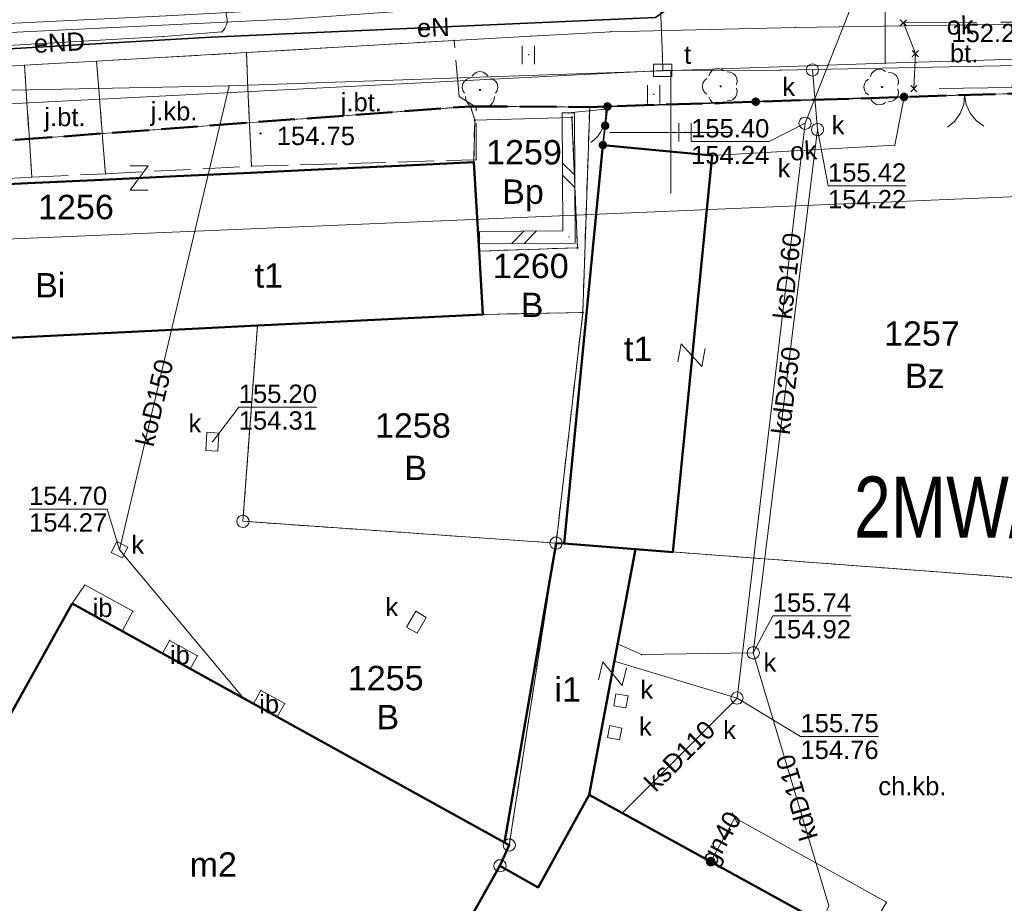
# Model space of a CAD drawing. Header units: metres. Extents: x 6492566 to 6492823, y 5613584 to 5613735.
# Tile 8 of 32: x 6492673 to 6492714, y 5613668 to 5613705. Entities that reach past the tile are written whole.
import ezdxf
from ezdxf.enums import TextEntityAlignment as Align

# ---------------------------------------------------------------- set-up
doc = ezdxf.new("R2010")
doc.units = ezdxf.units.M
for name, pattern in [('L_0_06', [2, 1.5, -0.5]), ('L_2_17', [0]), ('PRZER1-1', [2, 1, -1]), ('PRZER2-1', [3, 2, -1]), ('PRZER3-1', [4, 3, -1])]:
    doc.linetypes.add(name, pattern=pattern)
doc.layers.get('0').update_dxf_attribs({"linetype": 'CONTINUOUS', "lineweight": 18, "true_color": 0x000000})
for name, color, linetype, lineweight in [('GEPPGD', 7, 'CONTINUOUS', 18), ('GEPPHC', 7, 'CONTINUOUS', 18), ('GESBZO', 7, 'CONTINUOUS', 50), ('GESBZO_O', 7, 'CONTINUOUS', 50), ('GESDZI', 7, 'CONTINUOUS', 18), ('GESDZI_O', 7, 'CONTINUOUS', 18), ('GSLDSO', 7, 'CONTINUOUS', 18), ('GSLINK', 7, 'CONTINUOUS', 18), ('GSLINK_O', 7, 'CONTINUOUS', 18), ('GSLKBR', 7, 'CONTINUOUS', 18), ('GSLKFU', 7, 'CONTINUOUS', 18), ('GSLKOG', 7, 'CONTINUOUS', 35), ('GSPPRB', 7, 'CONTINUOUS', 18), ('GSPWPS', 7, 'CONTINUOUS', 13), ('GSPWPS_O', 7, 'CONTINUOUS', 13), ('GSSIIN', 7, 'CONTINUOUS', 18), ('GSSIIN_O', 7, 'CONTINUOUS', 18), ('GSSKOA', 7, 'PRZER3-1', 18), ('GSSKOA_O', 7, 'PRZER3-1', 18), ('GSSKOD', 7, 'PRZER2-1', 18), ('GSSKOD_O', 7, 'PRZER2-1', 18), ('GSSUTR', 7, 'PRZER2-1', 18), ('GULLOB', 7, 'CONTINUOUS', 35), ('GUPIWZ', 7, 'CONTINUOUS', 18), ('GUPIWZ_O', 7, 'CONTINUOUS', 18), ('GUPPRZ', 7, 'CONTINUOUS', 18), ('GUPPRZ_O', 7, 'CONTINUOUS', 18), ('GUPZCP', 7, 'CONTINUOUS', 18), ('OTKU', 7, 'CONTINUOUS', 18), ('OTKU_O', 7, 'CONTINUOUS', 18)]:
    doc.layers.add(name, color=color, linetype=linetype, lineweight=lineweight)
for name, color, linetype, lineweight, true_color in [('GESUZY', 7, 'PRZER1-1', 18, 0x008000), ('GESUZY_O', 7, 'PRZER1-1', 18, 0x008000), ('GSPRDL', 7, 'CONTINUOUS', 18, 0x008000), ('GULEPR', 1, 'CONTINUOUS', 18, 0xff0000), ('GULEPR_O', 1, 'CONTINUOUS', 18, 0xff0000), ('GULGPR', 7, 'CONTINUOUS', 18, 0xbfbf00), ('GULGPR_O', 7, 'CONTINUOUS', 18, 0xbfbf00), ('GULKPR', 7, 'CONTINUOUS', 18, 0x803300), ('GULKPR_O', 7, 'CONTINUOUS', 18, 0x803300), ('GULTPR', 7, 'CONTINUOUS', 18, 0xff9100), ('GUPGZA', 7, 'CONTINUOUS', 18, 0xbfbf00), ('GUPKSD', 7, 'CONTINUOUS', 18, 0x803300), ('GUPKSD_O', 7, 'CONTINUOUS', 18, 0x803300), ('mpzp_linia_zabudowy_nieprzekraczalna', 7, 'L_2_17', 18, 0xd2691e), ('mpzp_linie_rozgraniczajace', 7, 'L_0_06', 50, 0xd2691e)]:
    doc.layers.add(name, color=color, linetype=linetype, lineweight=lineweight, true_color=true_color)
doc.styles.add('Arial', font='Arial.ttf')
doc.styles.add('GEO-INFO', font='Arial')
doc.linetypes.add('L_2_17_SHX', pattern='A,0,-0.25,[5,mdcp Biasa 06 III 2025.shx,S=0.05,R=0,X=0,Y=0],-0.5,[6,mdcp Biasa 06 III 2025.shx,S=0.05,R=0,X=0,Y=0],-0.5,[7,mdcp Biasa 06 III 2025.shx,S=0.05,R=0,X=0,Y=0],-0.5,[8,mdcp Biasa 06 III 2025.shx,S=0.05,R=0,X=0,Y=0],-0.5,-0.5,-0.5,-0.5,-0.5,-0.25', length=4.5)

# ---------------------------------------------------------------- blocks, each defined once
blk = doc.blocks.new('EPPHC')
at = {"color": 0}
blk.add_lwpolyline([(-0.75, 1), (0.75, 1), (-0.75, -1), (0.75, -1)], dxfattribs=at)
blk = doc.blocks.new('SPTRW')
at = {"color": 0}
for points in [[(-0.51332, 0.7233), (-0.51332, -0.7767)], [(0.48668, -0.7767), (0.48668, 0.7233)]]:
    blk.add_lwpolyline(points, dxfattribs=at)
blk = doc.blocks.new('SPDLP')
blk.add_hatch(color=0).paths.add_polyline_path([(0, -0.09), (0.027812, -0.085595), (0.052901, -0.072812), (0.072812, -0.052901), (0.085595, -0.027812), (0.09, 0), (0.085595, 0.027812), (0.072812, 0.052901), (0.052901, 0.072812), (0.027812, 0.085595), (0, 0.09), (-0.027812, 0.085595), (-0.052901, 0.072812), (-0.072812, 0.052901), (-0.085595, 0.027812), (-0.09, 0), (-0.085595, -0.027812), (-0.072812, -0.052901), (-0.052901, -0.072812), (-0.027812, -0.085595)])
at = {"color": 0}
for points in [[(-1.271938, -0.268652), (-1.40916, -0.048001), (-1.462858, 0.20623), (-1.426585, 0.463525), (-1.304695, 0.693003), (-1.11182, 0.867117), (-0.871109, 0.964971)], [(-0.648554, 1.126667), (-0.481106, 1.325358), (-0.255912, 1.454989), (0, 1.5), (0.255912, 1.454989), (0.481106, 1.325358), (0.648554, 1.126667)], [(0.871109, 0.964971), (1.11182, 0.867117), (1.304695, 0.693003), (1.426585, 0.463525), (1.462858, 0.20623), (1.40916, -0.048001), (1.271938, -0.268652)], [(-0.137547, -1.292703), (-0.389802, -1.355024), (-0.648184, -1.327532), (-0.881678, -1.213525), (-1.062258, -1.026689), (-1.168249, -0.78945), (-1.186929, -0.530282)], [(1.186929, -0.530282), (1.168249, -0.78945), (1.062258, -1.026689), (0.881678, -1.213525), (0.648184, -1.327532), (0.389802, -1.355024), (0.137547, -1.292703)]]:
    blk.add_lwpolyline(points, dxfattribs=at)
blk = doc.blocks.new('PROSTOKAT1_5-1_PELNY')
at = {"color": 0}
blk.add_lwpolyline([(0.75, -0.5), (-0.75, -0.5), (-0.75, 0.5), (0.75, 0.5)], close=True, dxfattribs=at)
blk = doc.blocks.new('OKRAG_PELNY')
at = {"color": 0}
blk.add_lwpolyline([(0, 0.5), (0.12941, 0.482963), (0.25, 0.433013), (0.353553, 0.353553), (0.433013, 0.25), (0.482963, 0.12941), (0.5, 0), (0.482963, -0.12941), (0.433013, -0.25), (0.353553, -0.353553), (0.25, -0.433013), (0.12941, -0.482963), (0, -0.5), (-0.12941, -0.482963), (-0.25, -0.433013), (-0.353553, -0.353553), (-0.433013, -0.25), (-0.482963, -0.12941), (-0.5, 0), (-0.482963, 0.12941), (-0.433013, 0.25), (-0.353553, 0.353553), (-0.25, 0.433013), (-0.12941, 0.482963)], close=True, dxfattribs=at)
blk = doc.blocks.new('KWADRAT_NIEPRZEZR')
at = {"color": 0}
blk.add_lwpolyline([(-0.5, -0.5), (0.5, -0.5), (0.5, 0.5), (-0.5, 0.5)], close=True, dxfattribs=at)
blk = doc.blocks.new('KOLO')
blk.add_hatch(color=0).paths.add_polyline_path([(-0.5, 0), (-0.482963, -0.12941), (-0.433013, -0.25), (-0.353553, -0.353553), (-0.25, -0.433013), (-0.12941, -0.482963), (0, -0.5), (0.12941, -0.482963), (0.25, -0.433013), (0.353553, -0.353553), (0.433013, -0.25), (0.482963, -0.12941), (0.5, 0), (0.482963, 0.12941), (0.433013, 0.25), (0.353553, 0.353553), (0.25, 0.433013), (0.12941, 0.482963), (0, 0.5), (-0.12941, 0.482963), (-0.25, 0.433013), (-0.353553, 0.353553), (-0.433013, 0.25), (-0.482963, 0.12941)])
blk = doc.blocks.new('SLBRA')
at = {"color": 0}
for points in [[(1.732051, 1), (1.414214, 0.585786), (1, 0.267949), (0.517638, 0.068148), (0, 0)], [(0, 0), (0.517638, -0.068148), (1, -0.267949), (1.414214, -0.585786), (1.732051, -1)]]:
    blk.add_lwpolyline(points, dxfattribs=at)
blk = doc.blocks.new('POINT')
at = {"color": 0}
blk.add_point((0, 0), dxfattribs=at)
blk = doc.blocks.new('PION_C')
at = {"color": 0}
blk.add_lwpolyline([(0, 0.5), (0, -0.5)], dxfattribs=at)
blk = doc.blocks.new('ODTN_1')
at = {"color": 0}
for points in [[(-1, -0.5), (0, 0.5)], [(0, -0.5), (1, 0.5)]]:
    blk.add_lwpolyline(points, dxfattribs=at)
blk = doc.blocks.new('KTOK04')
at = {"color": 0}
blk.add_lwpolyline([(0, 0), (-0.01711, -0.261052), (-0.068148, -0.517638), (-0.152241, -0.765367), (-0.267949, -1), (-0.413293, -1.217523), (-0.585786, -1.414214), (-0.782477, -1.586707), (-1, -1.732051)], dxfattribs=at)
blk = doc.blocks.new('EPPGS')
at = {"color": 0}
blk.add_lwpolyline([(0, 0.5), (0.154508, 0.475528), (0.293893, 0.404508), (0.404508, 0.293893), (0.475528, 0.154508), (0.5, 0), (0.475528, -0.154508), (0.404508, -0.293893), (0.293893, -0.404508), (0.154508, -0.475528), (0, -0.5), (-0.154508, -0.475528), (-0.293893, -0.404508), (-0.404508, -0.293893), (-0.475528, -0.154508), (-0.5, 0), (-0.475528, 0.154508), (-0.404508, 0.293893), (-0.293893, 0.404508), (-0.154508, 0.475528)], close=True, dxfattribs=at)
blk = doc.blocks.new('EPPGN')
blk.add_hatch(color=0).paths.add_polyline_path([(0, -0.09), (0.027812, -0.085595), (0.052901, -0.072812), (0.072812, -0.052901), (0.085595, -0.027812), (0.09, 0), (0.085595, 0.027812), (0.072812, 0.052901), (0.052901, 0.072812), (0.027812, 0.085595), (0, 0.09), (-0.027812, 0.085595), (-0.052901, 0.072812), (-0.072812, 0.052901), (-0.085595, 0.027812), (-0.09, 0), (-0.085595, -0.027812), (-0.072812, -0.052901), (-0.052901, -0.072812), (-0.027812, -0.085595)])
blk = doc.blocks.new('D_GSPPRB0')
at = {"color": 0, "lineweight": 18}
for points in [[(-0.12726, -0.12726), (0.12726, 0.12726)], [(-0.12726, 0.12726), (0.12726, -0.12726)]]:
    blk.add_lwpolyline(points, dxfattribs=at)

msp = doc.modelspace()

# ---------------------------------------------------------------- linework, layer by layer
at = {"color": 7, "linetype": 'Continuous', "lineweight": 13, "elevation": 100, "flags": 128}
for points in [[(6492700, 5613697.5), (6492700, 5613702.5)], [(6492697.5, 5613700), (6492702.5, 5613700)]]:
    msp.add_lwpolyline(points, dxfattribs=at)
at = {"layer": 'GESBZO', "color": 7, "linetype": 'Continuous', "lineweight": 50, "elevation": 10.18}
for points in [[(6492697.21, 5613699.49), (6492701.69, 5613699.06), (6492700.08, 5613682.8), (6492698.54, 5613682.92), (6492695.62, 5613683.15)], [(6492667.534, 5613697.637), (6492670.58, 5613697.781), (6492673.627, 5613697.924), (6492676.673, 5613698.068), (6492679.72, 5613698.211), (6492682.766, 5613698.355), (6492685.813, 5613698.498), (6492688.859, 5613698.642), (6492691.915, 5613698.785), (6492692.13, 5613695.141), (6492692.283, 5613692.548), (6492689.227, 5613692.396), (6492686.181, 5613692.244), (6492683.044, 5613692.094), (6492680.089, 5613691.941), (6492677.043, 5613691.79), (6492673.997, 5613691.638), (6492670.951, 5613691.487), (6492667.899, 5613691.347), (6492667.694, 5613694.981)], [(6492694.55, 5613669.05), (6492692.99, 5613669.94), (6492693.37, 5613670.79), (6492693.18, 5613670.89), (6492695.29, 5613683.17), (6492695.62, 5613683.15), (6492698.54, 5613682.92), (6492696.64, 5613672.85)], [(6492669.1, 5613669.29), (6492686.99, 5613659.29), (6492692.99, 5613669.94), (6492693.37, 5613670.79), (6492693.18, 5613670.89), (6492675.45, 5613680.69)], [(6492698.202, 5613653.21), (6492686.99, 5613659.29), (6492692.99, 5613669.94), (6492694.55, 5613669.05), (6492696.64, 5613672.85), (6492706.19, 5613667.6), (6492704.133, 5613663.878)]]:
    msp.add_lwpolyline(points, close=True, dxfattribs=at)
at = {"layer": 'GESDZI', "color": 7, "linetype": 'Continuous', "lineweight": 18, "elevation": 10.22}
msp.add_lwpolyline([(6492725.287, 5613701.965), (6492696.667, 5613701.05), (6492691.777, 5613701.078), (6492683.755, 5613700.483), (6492668.373, 5613699.35), (6492667.453, 5613699.336), (6492651.921, 5613698.988)], dxfattribs=at)
for points in [[(6492696.667, 5613701.05), (6492725.287, 5613701.965), (6492723.1, 5613681.071), (6492695.29, 5613683.17), (6492696.385, 5613692.624)], [(6492668.373, 5613699.35), (6492683.755, 5613700.483), (6492691.777, 5613701.078), (6492691.952, 5613700.514), (6492691.915, 5613698.785), (6492692.13, 5613695.141), (6492692.283, 5613692.548), (6492683.044, 5613692.094), (6492667.899, 5613691.347), (6492667.694, 5613694.981), (6492667.453, 5613699.336)], [(6492691.777, 5613701.078), (6492696.667, 5613701.05), (6492696.385, 5613692.624), (6492692.283, 5613692.548), (6492692.13, 5613695.141), (6492696.166, 5613695.278), (6492695.942, 5613700.623), (6492691.952, 5613700.514)], [(6492691.952, 5613700.514), (6492695.942, 5613700.623), (6492696.166, 5613695.278), (6492692.13, 5613695.141), (6492691.915, 5613698.785)], [(6492663.734, 5613669.427), (6492667.694, 5613694.981), (6492667.899, 5613691.347), (6492683.044, 5613692.094), (6492682.449, 5613684.063), (6492695.29, 5613683.17), (6492693.37, 5613670.79), (6492692.99, 5613669.94), (6492686.99, 5613659.29), (6492669.1, 5613669.29)], [(6492683.044, 5613692.094), (6492692.283, 5613692.548), (6492696.385, 5613692.624), (6492695.29, 5613683.17), (6492682.449, 5613684.063)], [(6492695.29, 5613683.17), (6492723.1, 5613681.071), (6492721.537, 5613668.187), (6492718.635, 5613644.265), (6492717.674, 5613642.532), (6492698.202, 5613653.21), (6492686.99, 5613659.29), (6492692.99, 5613669.94), (6492693.37, 5613670.79)]]:
    msp.add_lwpolyline(points, close=True, dxfattribs=at)
at = {"layer": 'GESUZY', "color": 96, "linetype": 'PRZER1-1', "lineweight": 18, "ltscale": 0.5, "true_color": 0x008000, "elevation": 10.08}
msp.add_lwpolyline([(6492725.287, 5613701.965), (6492696.667, 5613701.05), (6492691.777, 5613701.078), (6492683.755, 5613700.483), (6492668.373, 5613699.35), (6492667.453, 5613699.336), (6492651.921, 5613698.988)], dxfattribs=at)
for points in [[(6492696.667, 5613701.05), (6492725.287, 5613701.965), (6492723.1, 5613681.071), (6492695.29, 5613683.17), (6492696.385, 5613692.624)], [(6492668.373, 5613699.35), (6492683.755, 5613700.483), (6492691.777, 5613701.078), (6492691.952, 5613700.514), (6492691.915, 5613698.785), (6492692.13, 5613695.141), (6492692.283, 5613692.548), (6492683.044, 5613692.094), (6492667.899, 5613691.347), (6492667.694, 5613694.981), (6492667.453, 5613699.336)], [(6492691.777, 5613701.078), (6492696.667, 5613701.05), (6492696.385, 5613692.624), (6492692.283, 5613692.548), (6492692.13, 5613695.141), (6492696.166, 5613695.278), (6492695.942, 5613700.623), (6492691.952, 5613700.514)], [(6492691.952, 5613700.514), (6492695.942, 5613700.623), (6492696.166, 5613695.278), (6492692.13, 5613695.141), (6492691.915, 5613698.785)], [(6492663.734, 5613669.427), (6492667.694, 5613694.981), (6492667.899, 5613691.347), (6492683.044, 5613692.094), (6492682.449, 5613684.063), (6492695.29, 5613683.17), (6492693.37, 5613670.79), (6492692.99, 5613669.94), (6492686.99, 5613659.29), (6492669.1, 5613669.29)], [(6492683.044, 5613692.094), (6492692.283, 5613692.548), (6492696.385, 5613692.624), (6492695.29, 5613683.17), (6492682.449, 5613684.063)], [(6492695.29, 5613683.17), (6492723.1, 5613681.071), (6492721.537, 5613668.187), (6492718.635, 5613644.265), (6492717.674, 5613642.532), (6492698.202, 5613653.21), (6492686.99, 5613659.29), (6492692.99, 5613669.94), (6492693.37, 5613670.79)]]:
    msp.add_lwpolyline(points, close=True, dxfattribs=at)
at = {"layer": 'GSLDSO', "color": 7, "linetype": 'Continuous', "lineweight": 18, "elevation": 10.18}
for points in [[(6492692.148, 5613695.94), (6492695.569, 5613695.968), (6492695.54, 5613700.809)], [(6492692.152, 5613695.44), (6492696.071, 5613695.472), (6492696.04, 5613700.811)]]:
    msp.add_lwpolyline(points, dxfattribs=at)
at = {"layer": 'GSLINK', "color": 7, "linetype": 'Continuous', "lineweight": 18, "elevation": 10.18}
for points in [[(6492658.039, 5613701.848), (6492667.67, 5613702.43), (6492670.5, 5613702.58), (6492673.5, 5613702.76), (6492676.45, 5613702.93), (6492682.59, 5613703.28), (6492691.11, 5613703.78), (6492694.263, 5613703.959), (6492697.534, 5613704.137), (6492705.093, 5613704.315), (6492718.62, 5613704.51)], [(6492701.69, 5613699.06), (6492709.178, 5613699.483), (6492709.556, 5613701.462)]]:
    msp.add_lwpolyline(points, dxfattribs=at)
at = {"layer": 'GSLKBR', "color": 7, "linetype": 'Continuous', "lineweight": 18, "elevation": 10.18}
msp.add_lwpolyline([(6492709.556, 5613701.462), (6492714.527, 5613701.621)], dxfattribs=at)
at = {"layer": 'GSLKFU', "color": 7, "linetype": 'Continuous', "lineweight": 18, "elevation": 10.18}
msp.add_lwpolyline([(6492695.79, 5613700.81), (6492697.33, 5613700.96)], dxfattribs=at)
at = {"layer": 'GSLKOG', "color": 7, "linetype": 'Continuous', "lineweight": 35, "elevation": 10.18}
for points in [[(6492709.556, 5613701.462), (6492697.397, 5613701.074)], [(6492697.21, 5613699.49), (6492697.397, 5613701.074)]]:
    msp.add_lwpolyline(points, dxfattribs=at)
at = {"layer": 'GSPPRB', "color": 7, "linetype": 'Continuous', "lineweight": 18}
for p in [(6492681.588, 5613704.132, 10.28), (6492681.785, 5613704.451, 10.28), (6492697.534, 5613704.137, 10.28), (6492705.093, 5613704.315, 10.28), (6492679.19, 5613703.939, 10.28), (6492681.15, 5613703.91, 10.28), (6492691.11, 5613703.78, 10.28), (6492694.263, 5613703.959, 10.28), (6492676.45, 5613702.93, 10.28), (6492682.59, 5613703.28, 10.28), (6492699.647, 5613703.115, 10.28), (6492673.5, 5613702.76, 10.28), (6492704.483, 5613702.565, 10.28), (6492708.786, 5613702.847, 10.28), (6492681.882, 5613701.923, 10.28), (6492691.32, 5613701.48, 10.28), (6492709.556, 5613701.462, 10.28), (6492692.01, 5613701.05, 10.28), (6492697.33, 5613700.96, 10.28), (6492697.397, 5613701.074, 10.28), (6492695.79, 5613700.81, 10.28), (6492697.21, 5613699.49, 10.28), (6492697.21, 5613699.49, 10.28), (6492709.178, 5613699.483, 10.28), (6492692.02, 5613698.89, 10.28), (6492701.69, 5613699.06, 10.28), (6492701.69, 5613699.06, 10.28), (6492682.8, 5613698.62, 10.28), (6492685.813, 5613698.498, 10.28), (6492688.859, 5613698.642, 10.28), (6492673.79, 5613698.18, 10.28), (6492676.673, 5613698.068, 10.28), (6492676.81, 5613698.31, 10.28), (6492679.72, 5613698.211, 10.28), (6492682.766, 5613698.355, 10.28), (6492673.627, 5613697.924, 10.28), (6492692.15, 5613695.69, 10.28), (6492695.82, 5613695.72, 10.28), (6492686.181, 5613692.244, 10.28), (6492689.227, 5613692.396, 10.28), (6492673.997, 5613691.638, 10.28), (6492677.043, 5613691.79, 10.28), (6492680.089, 5613691.941, 10.28), (6492695.62, 5613683.15, 10.28), (6492698.54, 5613682.92, 10.28), (6492700.08, 5613682.8, 10.28), (6492675.966, 5613681.458, 10.28), (6492675.45, 5613680.69, 10.28), (6492677.941, 5613680.373, 10.28), (6492679.441, 5613679.18, 10.28), (6492697.809, 5613679.043, 10.28), (6492680.585, 5613678.551, 10.28), (6492697.675, 5613678.335, 10.28), (6492698.79, 5613678.598, 10.28), (6492683.186, 5613677.129, 10.28), (6492682.525, 5613676.751, 10.28), (6492684.164, 5613676.592, 10.28), (6492696.64, 5613672.85, 10.28), (6492698, 5613672.102, 10.28), (6492693.18, 5613670.89, 10.28), (6492694.55, 5613669.05, 10.28)]:
    msp.add_point(p, dxfattribs=at)
at = {"layer": 'GSSIIN', "color": 7, "linetype": 'Continuous', "lineweight": 18, "elevation": 10.18}
for points in [[(6492675.45, 5613680.69), (6492675.966, 5613681.458), (6492677.941, 5613680.373), (6492677.494, 5613679.562)], [(6492679.148, 5613678.646), (6492679.441, 5613679.18), (6492680.585, 5613678.551), (6492680.29, 5613678.014)], [(6492682.887, 5613676.586), (6492683.186, 5613677.129), (6492684.164, 5613676.592), (6492683.859, 5613676.041)]]:
    msp.add_lwpolyline(points, close=True, dxfattribs=at)
at = {"layer": 'GSSKOA', "color": 7, "linetype": 'PRZER3-1', "lineweight": 18, "ltscale": 0.5, "elevation": 10.18}
for points in [[(6492682.59, 5613703.28), (6492682.8, 5613698.62), (6492692.02, 5613698.89), (6492692.01, 5613701.05), (6492691.32, 5613701.48), (6492691.11, 5613703.78)], [(6492673.5, 5613702.76), (6492673.79, 5613698.18), (6492676.81, 5613698.31), (6492676.45, 5613702.93)], [(6492676.45, 5613702.93), (6492676.81, 5613698.31), (6492682.8, 5613698.62), (6492682.59, 5613703.28)], [(6492670.5, 5613702.58), (6492670.84, 5613698), (6492673.79, 5613698.18), (6492673.5, 5613702.76)]]:
    msp.add_lwpolyline(points, close=True, dxfattribs=at)
at = {"layer": 'GSSKOD', "color": 7, "linetype": 'PRZER2-1', "lineweight": 18, "ltscale": 0.5, "elevation": 10.18}
msp.add_lwpolyline([(6492719.042, 5613647.619), (6492717.55, 5613646.237), (6492715.18, 5613643.9), (6492698.202, 5613653.21), (6492704.133, 5613663.878), (6492706.19, 5613667.6), (6492696.64, 5613672.85), (6492698.54, 5613682.92), (6492700.08, 5613682.8), (6492701.69, 5613699.06)], dxfattribs=at)
at = {"layer": 'GSSUTR', "color": 7, "linetype": 'PRZER2-1', "lineweight": 18, "ltscale": 0.5, "elevation": 10.1}
for points in [[(6492694.159, 5613703.205), (6492694.149, 5613703.185), (6492694.169, 5613703.185)], [(6492699.3, 5613701.589), (6492699.29, 5613701.569), (6492699.31, 5613701.569)], [(6492700.586, 5613700.035), (6492700.576, 5613700.015), (6492700.596, 5613700.015)]]:
    msp.add_lwpolyline(points, close=True, dxfattribs=at)
at = {"layer": 'GULEPR', "color": 1, "linetype": 'Continuous', "lineweight": 18, "true_color": 0xff0000, "elevation": 10.14}
for points in [[(6492703.509, 5613732.138), (6492699.44, 5613731.85), (6492698.85, 5613731.19), (6492699.74, 5613717.5), (6492699.78, 5613715.28), (6492699.64, 5613714.46), (6492700.27, 5613705.98), (6492699.99, 5613705.16), (6492699.36, 5613704.72), (6492681.15, 5613703.91), (6492667.64, 5613703.14), (6492651.879, 5613702.136)], [(6492651.867, 5613703.009), (6492658.39, 5613703.404), (6492684.539, 5613704.668), (6492700.389, 5613705.803), (6492708.29, 5613706.115), (6492722.147, 5613706.3)], [(6492651.863, 5613703.348), (6492652.282, 5613703.376), (6492666.325, 5613704.162), (6492679.305, 5613704.789), (6492697.879, 5613705.796), (6492700.254, 5613705.977)]]:
    msp.add_lwpolyline(points, dxfattribs=at)
msp.add_lwpolyline([(6492665.806, 5613699.57), (6492665.842, 5613699.769), (6492666.135, 5613700.177), (6492665.836, 5613700.363), (6492665.747, 5613702.522, -0.284191), (6492666.334, 5613703.081), (6492672.82, 5613703.573), (6492679.19, 5613703.939), (6492681.588, 5613704.132, 0.308602), (6492681.768, 5613704.825), (6492681.703, 5613712.379), (6492682.19, 5613712.596), (6492682.048, 5613713.024)], format="xyb", dxfattribs=at)
at = {"layer": 'GULGPR', "color": 52, "linetype": 'Continuous', "lineweight": 18, "true_color": 0xbfbf00, "elevation": 10.14}
for points in [[(6492699.71, 5613652.66), (6492708.84, 5613668.45), (6492702.62, 5613671.9)], [(6492702.62, 5613671.9), (6492701.63, 5613670.11)]]:
    msp.add_lwpolyline(points, dxfattribs=at)
at = {"layer": 'GULKPR', "color": 36, "linetype": 'Continuous', "lineweight": 18, "true_color": 0x803300, "elevation": 10.14}
for points in [[(6492708.786, 5613702.847), (6492708.782, 5613706.995), (6492708.36, 5613713.16)], [(6492702.708, 5613676.816), (6492705.499, 5613700.384), (6492708.338, 5613707.566)], [(6492651.892, 5613701.186), (6492653.57, 5613701.233), (6492666.825, 5613701.618), (6492681.882, 5613701.923), (6492708.786, 5613702.847), (6492759.14, 5613704.376)], [(6492703.375, 5613678.671), (6492706.011, 5613700.124), (6492705.799, 5613702.569)], [(6492681.882, 5613701.923), (6492677.39, 5613682.897), (6492682.525, 5613676.751)], [(6492703.375, 5613678.671), (6492698.79, 5613678.598), (6492697.809, 5613679.043)], [(6492702.708, 5613676.816), (6492697.675, 5613678.335)], [(6492706.19, 5613667.6), (6492706.467, 5613668.303), (6492703.375, 5613678.671)], [(6492698, 5613672.102), (6492702.708, 5613676.816)]]:
    msp.add_lwpolyline(points, dxfattribs=at)
at = {"layer": 'GULLOB', "color": 7, "linetype": 'Continuous', "lineweight": 35, "elevation": 10.12}
msp.add_lwpolyline([(6492651.879, 5613702.136), (6492667.64, 5613703.14), (6492681.15, 5613703.91), (6492699.36, 5613704.72), (6492699.99, 5613705.16), (6492700.27, 5613705.98)], dxfattribs=at)
at = {"layer": 'GULTPR', "color": 30, "linetype": 'Continuous', "lineweight": 18, "true_color": 0xff9100, "elevation": 10.14}
for points in [[(6492707.279, 5613732.205), (6492707.752, 5613725.885), (6492708.453, 5613717.527), (6492708.149, 5613717.297), (6492699.272, 5613716.429), (6492699.137, 5613715.702), (6492699.647, 5613703.115), (6492699.661, 5613702.552)], [(6492651.902, 5613700.455), (6492662.881, 5613700.773), (6492663.744, 5613700.715), (6492699.661, 5613702.552), (6492704.483, 5613702.565), (6492732.923, 5613703.125), (6492775.896, 5613703.786), (6492808.811, 5613704.316), (6492809.786, 5613704.239), (6492814.389, 5613703.119), (6492816.121, 5613703.11)]]:
    msp.add_lwpolyline(points, dxfattribs=at)
at = {"layer": 'GUPPRZ_O', "color": 36, "linetype": 'Continuous', "lineweight": 9, "true_color": 0x803300, "elevation": 10.8, "flags": 128}
for points in [[(6492700.828, 5613699.631), (6492704.031, 5613699.631), (6492705.499, 5613700.384)], [(6492709.643, 5613697.818), (6492706.44, 5613697.818), (6492706.011, 5613700.124)], [(6492700.828, 5613699.631), (6492704.031, 5613699.631)], [(6492706.44, 5613697.818), (6492709.643, 5613697.818)], [(6492685.483, 5613688.745), (6492682.28, 5613688.745), (6492681.196, 5613687.324)], [(6492682.28, 5613688.745), (6492685.483, 5613688.745)], [(6492673.681, 5613684.567), (6492676.884, 5613684.567), (6492677.39, 5613682.897)], [(6492673.681, 5613684.567), (6492676.884, 5613684.567)], [(6492707.38, 5613680.185), (6492704.177, 5613680.185), (6492703.375, 5613678.671)], [(6492704.177, 5613680.185), (6492707.38, 5613680.185)], [(6492708.514, 5613675.241), (6492705.311, 5613675.241), (6492702.708, 5613676.816)], [(6492705.311, 5613675.241), (6492708.514, 5613675.241)]]:
    msp.add_lwpolyline(points, dxfattribs=at)
at = {"layer": 'mpzp_linia_zabudowy_nieprzekraczalna', "linetype": 'CONTINUOUS', "lineweight": 18}
msp.add_line((6492720.74, 5613697.65), (6492663.43, 5613695.24), dxfattribs=at)
at = {"layer": 'mpzp_linia_zabudowy_nieprzekraczalna', "linetype": 'L_2_17_SHX', "lineweight": 18}
msp.add_line((6492720.74, 5613697.65), (6492663.43, 5613695.24), dxfattribs=at)
at = {"layer": 'mpzp_linie_rozgraniczajace', "lineweight": 50, "flags": 128}
for points in [[(6492725.287, 5613701.965), (6492696.667, 5613701.05), (6492691.777, 5613701.078)], [(6492663.76, 5613669.41), (6492667.899, 5613691.347), (6492667.453, 5613699.336), (6492668.373, 5613699.35), (6492691.777, 5613701.078)]]:
    msp.add_lwpolyline(points, dxfattribs=at)
at = {"layer": 'OTKU', "color": 7, "linetype": 'PRZER3-1', "lineweight": 18, "elevation": 10.18}
msp.add_lwpolyline([(6492709.53, 5613704.5), (6492714.51, 5613704.53), (6492714.07, 5613703.04), (6492713.99, 5613701.85), (6492709.96, 5613701.8), (6492710.02, 5613703.24)], close=True, dxfattribs=at)

# ---------------------------------------------------------------- block references
at = {"layer": 'GEPPGD', "color": 7, "lineweight": 18, "xscale": 0.5, "yscale": 0.5}
for name, p in [('EPPGN', (6492691.777, 5613701.078, 10.24)), ('EPPGN', (6492696.667, 5613701.05, 10.24)), ('EPPGN', (6492683.755, 5613700.483, 10.24)), ('EPPGN', (6492691.952, 5613700.514, 10.24)), ('EPPGN', (6492695.942, 5613700.623, 10.24)), ('EPPGN', (6492691.915, 5613698.785, 10.24)), ('EPPGN', (6492696.166, 5613695.278, 10.24)), ('EPPGN', (6492692.13, 5613695.141, 10.24)), ('EPPGN', (6492692.283, 5613692.548, 10.24)), ('EPPGN', (6492696.385, 5613692.624, 10.24)), ('EPPGN', (6492683.044, 5613692.094, 10.24)), ('EPPGS', (6492682.449, 5613684.063, 10.24)), ('EPPGS', (6492695.29, 5613683.17, 10.24)), ('EPPGS', (6492693.37, 5613670.79, 10.24)), ('EPPGS', (6492692.99, 5613669.94, 10.24))]:
    msp.add_blockref(name, p, dxfattribs=at)
at = {"layer": 'GEPPHC', "color": 7, "lineweight": 18, "xscale": 0.5, "yscale": 0.5}
msp.add_blockref('EPPHC', (6492678.196, 5613698.139, 10.24), dxfattribs=at)
at = {"layer": 'GEPPHC', "color": 7, "lineweight": 18, "yscale": 0.5}
for p, xscale, rotation in [((6492700.844, 5613690.873, 10.24), 0.4999999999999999, 79.12997181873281), ((6492697.608, 5613677.814, 10.24), 0.5, 76.3431453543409)]:
    msp.add_blockref('EPPHC', p, dxfattribs=dict(at, xscale=xscale, rotation=rotation))
at = {"layer": 'GSLDSO', "color": 7, "lineweight": 18, "xscale": 0.5, "yscale": 0.5}
for name, p, rotation in [('PION_C', (6492695.79, 5613700.81, 10.18), 90.3376922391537), ('ODTN_1', (6492695.805, 5613698.253, 10.18), 90.3376922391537), ('PION_C', (6492692.15, 5613695.69, 10.18), 0.468347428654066), ('ODTN_1', (6492693.973, 5613695.705, 10.18), 0.468347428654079)]:
    msp.add_blockref(name, p, dxfattribs=dict(at, rotation=rotation))
at = {"layer": 'GSLKBR', "color": 7, "lineweight": 18, "xscale": 0.75, "yscale": 0.75, "rotation": 271.8300910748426}
msp.add_blockref('SLBRA', (6492712.041, 5613701.541, 10.18), dxfattribs=at)
at = {"layer": 'GSLKFU', "color": 7, "lineweight": 18, "xscale": 0.75, "yscale": 0.75, "rotation": 5.563208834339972}
msp.add_blockref('KTOK04', (6492697.33, 5613700.96, 10.18), dxfattribs=at)
at = {"layer": 'GSLKOG', "color": 7, "lineweight": 35, "xscale": 0.35, "yscale": 0.35}
for p in [(6492703.476, 5613701.268, 10.18), (6492709.556, 5613701.462, 10.18), (6492697.397, 5613701.074, 10.18), (6492697.397, 5613701.074, 10.18), (6492697.303, 5613700.282, 10.18), (6492697.21, 5613699.49, 10.18)]:
    msp.add_blockref('KOLO', p, dxfattribs=at)
at = {"layer": 'GSPPRB', "color": 7, "linetype": 'Continuous', "lineweight": 18}
for p in [(6492709.53, 5613704.5, 10.28), (6492710.02, 5613703.24, 10.28), (6492709.96, 5613701.8, 10.28)]:
    msp.add_blockref('D_GSPPRB0', p, dxfattribs=at)
at = {"layer": 'GSPRDL', "color": 96, "lineweight": 18, "true_color": 0x008000, "xscale": 0.5, "yscale": 0.5}
msp.add_blockref('SPDLP', (6492692.17, 5613701.75, 10.12), dxfattribs=at)
at = {"layer": 'GSPRDL', "color": 96, "lineweight": 18, "true_color": 0x008000, "xscale": 0.4999999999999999, "yscale": 0.5, "rotation": 89.99999931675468}
for p in [(6492702.039, 5613701.896, 10.12), (6492708.658, 5613701.871, 10.12)]:
    msp.add_blockref('SPDLP', p, dxfattribs=at)
at = {"layer": 'GSPWPS', "color": 7, "lineweight": 13, "xscale": 0.09, "yscale": 0.09}
msp.add_blockref('KOLO', (6492683.173, 5613699.967, 10.08), dxfattribs=at)
at = {"layer": 'GSSUTR', "color": 7, "lineweight": 18, "xscale": 0.5, "yscale": 0.5}
for p in [(6492694.159, 5613703.195, 10.1), (6492699.3, 5613701.579, 10.1), (6492700.586, 5613700.025, 10.1)]:
    msp.add_blockref('SPTRW', p, dxfattribs=at)
at = {"layer": 'GUPGZA', "color": 52, "lineweight": 18, "true_color": 0xbfbf00, "xscale": 0.4, "yscale": 0.4, "rotation": 60.18690660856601}
msp.add_blockref('KOLO', (6492701.63, 5613670.11, 10.16), dxfattribs=at)
at = {"layer": 'GUPIWZ', "color": 7, "lineweight": 18, "yscale": 0.5}
for name, p, xscale, rotation in [('PROSTOKAT1_5-1_PELNY', (6492699.661, 5613702.552, 10.18), 0.5, 180.1654221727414), ('PROSTOKAT1_5-1_PELNY', (6492681.196, 5613687.324, 10.18), 0.5, 86.51646623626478), ('KWADRAT_NIEPRZEZR', (6492677.39, 5613682.897, 10.18), 0.5, 153.125714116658), ('PROSTOKAT1_5-1_PELNY', (6492689.564, 5613679.925, 10.18), 0.5, 239.4533629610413), ('KWADRAT_NIEPRZEZR', (6492697.951, 5613676.707, 10.18), 0.4999999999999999, 170.3796189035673), ('KWADRAT_NIEPRZEZR', (6492697.694, 5613675.394, 10.18), 0.5, 168.1906525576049)]:
    msp.add_blockref(name, p, dxfattribs=dict(at, xscale=xscale, rotation=rotation))
at = {"layer": 'GUPKSD', "color": 36, "lineweight": 18, "true_color": 0x803300, "xscale": 0.5, "yscale": 0.5}
for p in [(6492705.799, 5613702.569, 10.16), (6492705.499, 5613700.384, 10.16), (6492706.011, 5613700.124, 10.16), (6492703.375, 5613678.671, 10.16), (6492702.708, 5613676.816, 10.16)]:
    msp.add_blockref('OKRAG_PELNY', p, dxfattribs=at)
at = {"layer": 'GUPPRZ', "color": 36, "lineweight": 18, "true_color": 0x803300}
for p in [(6492705.499, 5613700.384, 10.16), (6492706.011, 5613700.124, 10.16), (6492681.196, 5613687.324, 10.16), (6492677.39, 5613682.897, 10.16), (6492703.375, 5613678.671, 10.16), (6492702.708, 5613676.816, 10.16)]:
    msp.add_blockref('POINT', p, dxfattribs=at)
at = {"layer": 'GUPPRZ', "color": 52, "lineweight": 18, "true_color": 0xbfbf00}
for p in [(6492702.62, 5613671.9, 10.16), (6492701.63, 5613670.11, 10.16), (6492708.84, 5613668.45, 10.16)]:
    msp.add_blockref('POINT', p, dxfattribs=at)
at = {"layer": 'GUPZCP', "color": 7, "lineweight": 18, "xscale": 0.5, "yscale": 0.5, "rotation": 27.29178666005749}
msp.add_blockref('PION_C', (6492702.62, 5613671.9, 10.16), dxfattribs=at)

# ---------------------------------------------------------------- texts
at = {"layer": 'GESBZO_O', "color": 7, "linetype": 'Continuous', "lineweight": 0, "style": 'GEO-INFO'}
for s, p in [('t1', (6492683.512, 5613694.138, 10.8)), ('t1', (6492698.655, 5613691.131, 10.8)), ('i1', (6492695.765, 5613677.199, 10.8)), ('m2', (6492681.235, 5613670, 10.8))]:
    msp.add_text(s, height=1, dxfattribs=at).set_placement(p, align=Align.MIDDLE)
at = {"layer": 'GESDZI_O', "color": 7, "linetype": 'Continuous', "lineweight": 0, "style": 'GEO-INFO'}
for s, p in [('1259', (6492693.974, 5613699.196, 10.8)), ('1256', (6492675.603, 5613696.951, 10.8)), ('1260', (6492694.253, 5613694.534, 10.8)), ('1257', (6492710.289, 5613691.762, 10.8)), ('1258', (6492689.417, 5613687.993, 10.8)), ('1255', (6492688.304, 5613677.638, 10.8))]:
    msp.add_text(s, height=1, dxfattribs=at).set_placement(p, align=Align.MIDDLE)
at = {"layer": 'GESUZY_O', "color": 96, "linetype": 'Continuous', "lineweight": 0, "true_color": 0x008000, "style": 'GEO-INFO'}
for s, p in [('Bp', (6492693.933, 5613697.429, 10.8)), ('Bi', (6492674.549, 5613693.77, 10.8)), ('B', (6492694.306, 5613692.937, 10.8)), ('Bz', (6492710.409, 5613690.032, 10.8)), ('B', (6492689.533, 5613686.253, 10.8)), ('B', (6492688.388, 5613676.038, 10.8))]:
    msp.add_text(s, height=1, dxfattribs=at).set_placement(p, align=Align.MIDDLE)
at = {"layer": 'GSLINK_O', "color": 7, "linetype": 'Continuous', "lineweight": 0, "style": 'GEO-INFO'}
for rotation, p in [(0.8268, (6492711.857, 5613704.412, 10.8)), (3.2293, (6492705.434, 5613699.271, 10.8))]:
    msp.add_text('ok', height=0.75, rotation=rotation, dxfattribs=at).set_placement(p, align=Align.MIDDLE)
at = {"layer": 'GSPWPS_O', "color": 7, "linetype": 'Continuous', "lineweight": 0, "style": 'GEO-INFO'}
msp.add_text('154.75', height=0.75, dxfattribs=at).set_placement((6492683.839, 5613699.488, 10.8))
at = {"layer": 'GSSIIN_O', "color": 7, "linetype": 'Continuous', "lineweight": 0, "style": 'GEO-INFO'}
for p in [(6492676.695, 5613680.53, 10.8), (6492679.866, 5613678.597, 10.8), (6492683.525, 5613676.586, 10.8)]:
    msp.add_text('ib', height=0.75, dxfattribs=at).set_placement(p, align=Align.MIDDLE)
at = {"layer": 'GSSKOA_O', "color": 7, "linetype": 'Continuous', "lineweight": 0, "style": 'GEO-INFO'}
for s, p in [('j.bt.', (6492687.305, 5613701.154, 10.8)), ('j.kb.', (6492679.625, 5613700.783, 10.8)), ('j.bt.', (6492675.155, 5613700.547, 10.8))]:
    msp.add_text(s, height=0.75, dxfattribs=at).set_placement(p, align=Align.MIDDLE)
at = {"layer": 'GSSKOD_O', "color": 7, "linetype": 'Continuous', "lineweight": 0, "style": 'GEO-INFO'}
msp.add_text('ch.kb.', height=0.75, dxfattribs=at).set_placement((6492709.899, 5613673.222, 10.8), align=Align.MIDDLE)
at = {"layer": 'GULEPR_O', "color": 1, "linetype": 'Continuous', "lineweight": 0, "true_color": 0xff0000, "style": 'GEO-INFO'}
msp.add_text('eN', height=0.75, rotation=2.5469, dxfattribs=at).set_placement((6492690.255, 5613704.315, 10.8), align=Align.MIDDLE_CENTER)
msp.add_text('eND', height=0.75, rotation=3.2891, dxfattribs=at).set_placement((6492674.924, 5613703.694, 10.8), align=Align.MIDDLE)
msp.add_text('eND', height=0.75, rotation=3.2891, dxfattribs=at).set_placement((6492674.924, 5613703.694, 10.8), align=Align.MIDDLE)
at = {"layer": 'GULGPR_O', "color": 52, "linetype": 'Continuous', "lineweight": 0, "true_color": 0xbfbf00, "style": 'GEO-INFO'}
msp.add_text('gn40', height=0.75, rotation=61.0542, dxfattribs=at).set_placement((6492702.125, 5613671.005, 10.8), align=Align.MIDDLE)
at = {"layer": 'GULKPR_O', "color": 36, "linetype": 'Continuous', "lineweight": 0, "true_color": 0x803300, "style": 'GEO-INFO'}
for s, rotation, p in [('ksD160', 83.2465, (6492704.757, 5613694.124, 10.8)), ('kdD250', 82.9929, (6492704.697, 5613689.426, 10.8)), ('koD150', 76.7162, (6492678.812, 5613688.929, 10.8)), ('ksD110', 45.0377, (6492700.35, 5613674.455, 10.8)), ('kdD110', 106.6093, (6492705.145, 5613672.734, 10.8))]:
    msp.add_text(s, height=0.75, rotation=rotation, dxfattribs=at).set_placement(p, align=Align.MIDDLE)
at = {"layer": 'GUPIWZ_O', "color": 7, "linetype": 'Continuous', "lineweight": 0, "style": 'GEO-INFO'}
for s, p in [('t', (6492700.828, 5613702.821, 10.8)), ('k', (6492680.741, 5613687.707, 10.8)), ('k', (6492678.398, 5613682.732, 10.8)), ('k', (6492688.814, 5613680.175, 10.8)), ('k', (6492699.27, 5613676.786, 10.8)), ('k', (6492699.214, 5613675.272, 10.8))]:
    msp.add_text(s, height=0.75, dxfattribs=at).set_placement(p, align=Align.RIGHT)
at = {"layer": 'GUPKSD_O', "color": 36, "linetype": 'Continuous', "lineweight": 0, "true_color": 0x803300, "style": 'GEO-INFO'}
for p in [(6492705.091, 5613701.504, 10.8), (6492707.111, 5613699.934, 10.8), (6492704.895, 5613698.169, 10.8), (6492704.319, 5613677.902, 10.8), (6492702.665, 5613675.133, 10.8)]:
    msp.add_text('k', height=0.75, dxfattribs=at).set_placement(p, align=Align.RIGHT)
at = {"layer": 'GUPPRZ_O', "color": 36, "linetype": 'Continuous', "lineweight": 0, "true_color": 0x803300, "style": 'GEO-INFO'}
for s, p in [('152.27', (6492711.5, 5613703.711)), ('155.40', (6492700.828, 5613699.803)), ('154.24', (6492700.828, 5613698.708)), ('155.42', (6492706.44, 5613697.991)), ('154.22', (6492706.44, 5613696.896)), ('155.20', (6492682.28, 5613688.918)), ('154.31', (6492682.28, 5613687.823)), ('154.70', (6492673.681, 5613684.739)), ('154.27', (6492673.681, 5613683.644)), ('155.74', (6492704.177, 5613680.357)), ('154.92', (6492704.177, 5613679.262)), ('155.75', (6492705.311, 5613675.414)), ('154.76', (6492705.311, 5613674.319))]:
    msp.add_text(s, height=0.75, dxfattribs=at).set_placement(p)
at = {"layer": 'mpzp_linie_rozgraniczajace', "style": 'Arial', "width": 0.78}
msp.add_text('2MW/U', height=2.5, dxfattribs=at).set_placement((6492707.5, 5613685.9), align=Align.TOP_LEFT)
at = {"layer": 'OTKU_O', "color": 7, "linetype": 'Continuous', "lineweight": 0, "style": 'Arial'}
msp.add_text('bt.', height=0.75, dxfattribs=at).set_placement((6492712.02, 5613702.879, 10.8), align=Align.CENTER)

doc.saveas('drawing.dxf')
